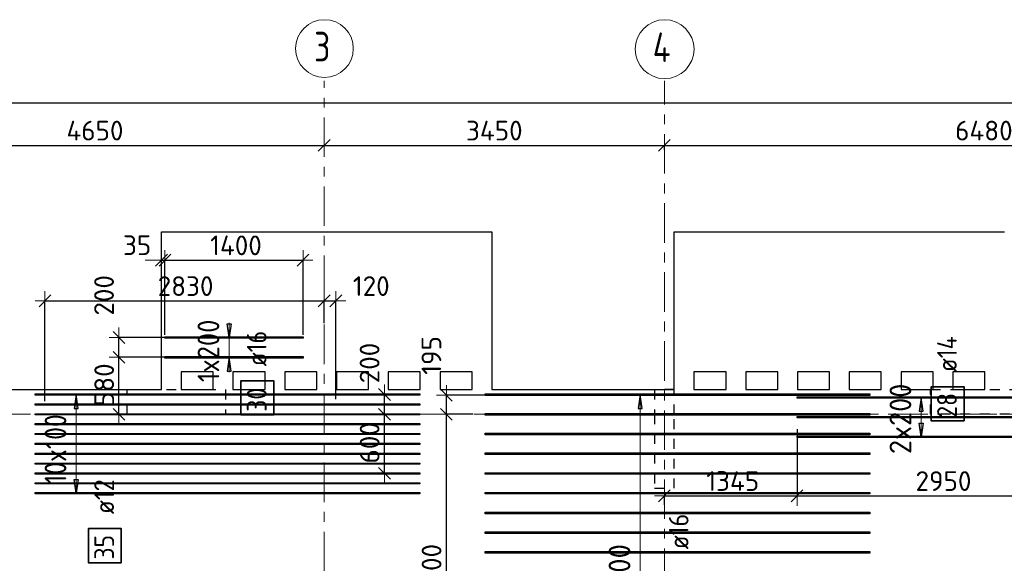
# Model space of a CAD drawing. Header units: metres. Extents: x -38 to 107, y -15 to 21.
# Tile 15 of 167: x 6.06 to 16.05, y 14.89 to 20.4. Entities that reach past the tile are written whole.
import ezdxf

# ---------------------------------------------------------------- set-up
doc = ezdxf.new("R2010")
doc.units = ezdxf.units.M
doc.header["$PDMODE"] = 65
for name, pattern in [('______11', [0.5, 0.4, -0.05, 0, -0.05]), ('______2', [0.0405, 0.03, -0.0105]), ('______5', [1.1, 0.8, -0.1, 0.1, -0.1])]:
    doc.linetypes.add(name, pattern=pattern)
for name, color, linetype, lineweight in [('XR$2$Осевая линия (1)', 7, '______5', 13), ('XR$2$Размерная линия (1)', 7, 'Continuous', 13), ('XR$4$Перекрытие (1)', 7, 'Continuous', 35), ('XR$4$Размерная линия (1)', 7, 'Continuous', 13)]:
    doc.layers.add(name, color=color, linetype=linetype, lineweight=lineweight)
doc.layers.add('XR$4$Арм.стержн.Доп. Арм верхн.зоны Х', color=7, linetype='Continuous', lineweight=35, true_color=0x8c8cff)
doc.layers.add('XR$6$Стена_ бетон несущ.', color=7, linetype='Continuous', lineweight=70, true_color=0xb4b496)
doc.styles.add('ISOCPEUR', font='txt')
doc.dimstyles.new('DIMSTYLE_3', dxfattribs={"dimtxt": 0.2, "dimasz": 0.2, "dimexe": 0, "dimexo": 0, "dimgap": 0.1, "dimtad": 2, "dimdec": 0, "dimlfac": 1000, "dimrnd": 5, "dimzin": 12, "dimdsep": 46, "dimtxsty": 'ISOCPEUR', "dimblk1": 'ALL_ML_STRICH', "dimblk2": 'ALL_ML_STRICH', "dimsah": 1, "dimcen": 0, "dimclrd": 7, "dimclre": 256, "dimclrt": 7, "dimadec": 0, "dimazin": 0, "dimtfac": 1, "dimtdec": 0, "dimtix": 1, "dimtmove": 2, "dimatfit": 3, "dimfxl": 0, "dimtzin": 0, "dimlwd": 0, "dimlwe": -3, "dimarcsym": 0})
doc.dimstyles.new('DIMSTYLE_33', dxfattribs={"dimtxt": 0.2, "dimasz": 0.2, "dimexe": 0, "dimexo": 0, "dimgap": 0.1, "dimtad": 2, "dimdec": 0, "dimlfac": 1000, "dimrnd": 5, "dimzin": 12, "dimdsep": 46, "dimtxsty": 'ISOCPEUR', "dimblk1": 'ALL_ML_STRICH', "dimblk2": 'ALL_ML_STRICH', "dimsah": 1, "dimcen": 0, "dimclrd": 7, "dimclre": 256, "dimclrt": 7, "dimadec": 0, "dimazin": 0, "dimtfac": 1, "dimtdec": 0, "dimtix": 1, "dimtmove": 2, "dimatfit": 3, "dimfxl": 0, "dimtvp": 1.2, "dimtzin": 0, "dimlwd": 0, "dimlwe": -3, "dimarcsym": 0})

# ---------------------------------------------------------------- blocks, each defined once
blk = doc.blocks.new('ALL_ML_STRICH')
at = {"color": 0, "linetype": 'ByBlock', "lineweight": -2}
for p, q in [((0, -0.5), (0, 0.5)), ((-1, 0), (0.5, 0)), ((-0.3, -0.3), (0.3, 0.3))]:
    blk.add_line(p, q, dxfattribs=at)
blk = doc.blocks.new('*D11')
at = {"layer": 'DEFPOINTS', "color": 7, "linetype": 'Continuous', "lineweight": 13, "transparency": 33554687}
for p in [(0.5, 19.5574), (0.5, 19.3768), (61.6, 17.1197)]:
    blk.add_point(p, dxfattribs=at)
at = {"layer": 'XR$2$Размерная линия (1)', "color": 9, "linetype": 'Continuous', "lineweight": -2, "true_color": 0xc7c7c7, "transparency": 33554687}
for p, q in [((0.5, 19.3568), (0.5, 19.5574)), ((61.6, 17.1397), (61.6, 19.5574))]:
    blk.add_line(p, q, dxfattribs=at)
at = {"layer": 'XR$2$Размерная линия (1)', "color": 7, "linetype": 'Continuous', "lineweight": -2, "transparency": 33554687}
blk.add_line((0.5, 19.5574), (61.6, 19.5574), dxfattribs=at)
at = {"layer": 'XR$2$Размерная линия (1)', "color": 7, "linetype": 'Continuous', "lineweight": 13, "transparency": 33554687, "xscale": 0.2, "yscale": 0.2, "zscale": 0.2, "rotation": 180}
blk.add_blockref('ALL_ML_STRICH', (0.5, 19.5574), dxfattribs=at)
at = {"layer": 'XR$2$Размерная линия (1)', "color": 7, "linetype": 'Continuous', "lineweight": 13, "transparency": 33554687, "xscale": 0.2, "yscale": 0.2, "zscale": 0.2}
blk.add_blockref('ALL_ML_STRICH', (61.6, 19.5574), dxfattribs=at)
at = {"layer": 'XR$2$Размерная линия (1)', "color": 7, "linetype": 'Continuous', "lineweight": 13, "transparency": 33554687, "insert": (31.1, 19.7074), "char_height": 0.2, "width": 1, "attachment_point": 5, "style": 'ISOCPEUR'}
blk.add_mtext('\\A1;{61100}', dxfattribs=at)
blk = doc.blocks.new('*D27')
at = {"layer": 'DEFPOINTS', "color": 7, "linetype": 'Continuous', "lineweight": 13, "transparency": 33554687}
for p in [(4.5, 19.1912), (4.5, 19.1261), (9.15, 19.1262)]:
    blk.add_point(p, dxfattribs=at)
at = {"layer": 'XR$2$Размерная линия (1)', "color": 9, "linetype": 'Continuous', "lineweight": -2, "true_color": 0xc7c7c7, "transparency": 33554687}
for p, q in [((4.5, 19.1712), (4.5, 19.1261)), ((9.15, 19.1261), (9.15, 19.1261))]:
    blk.add_line(p, q, dxfattribs=at)
at = {"layer": 'XR$2$Размерная линия (1)', "color": 7, "linetype": 'Continuous', "lineweight": -2, "transparency": 33554687}
blk.add_line((4.5, 19.1261), (9.15, 19.1261), dxfattribs=at)
at = {"layer": 'XR$2$Размерная линия (1)', "color": 7, "linetype": 'Continuous', "lineweight": 13, "transparency": 33554687, "xscale": 0.2, "yscale": 0.2, "zscale": 0.2, "rotation": 180}
blk.add_blockref('ALL_ML_STRICH', (4.5, 19.1261), dxfattribs=at)
at = {"layer": 'XR$2$Размерная линия (1)', "color": 7, "linetype": 'Continuous', "lineweight": 13, "transparency": 33554687, "xscale": 0.2, "yscale": 0.2, "zscale": 0.2}
blk.add_blockref('ALL_ML_STRICH', (9.15, 19.1261), dxfattribs=at)
at = {"layer": 'XR$2$Размерная линия (1)', "color": 7, "linetype": 'Continuous', "lineweight": 13, "transparency": 33554687, "insert": (6.825, 19.2761), "char_height": 0.2, "width": 0.8, "attachment_point": 5, "style": 'ISOCPEUR'}
blk.add_mtext('\\A1;{4650}', dxfattribs=at)
blk = doc.blocks.new('*D28')
at = {"layer": 'DEFPOINTS', "color": 7, "linetype": 'Continuous', "lineweight": 13, "transparency": 33554687}
for p in [(9.15, 19.1262), (9.15, 19.1261), (12.6, 19.0612)]:
    blk.add_point(p, dxfattribs=at)
at = {"layer": 'XR$2$Размерная линия (1)', "color": 9, "linetype": 'Continuous', "lineweight": -2, "true_color": 0xc7c7c7, "transparency": 33554687}
for p, q in [((9.15, 19.1261), (9.15, 19.1261)), ((12.6, 19.0812), (12.6, 19.1261))]:
    blk.add_line(p, q, dxfattribs=at)
at = {"layer": 'XR$2$Размерная линия (1)', "color": 7, "linetype": 'Continuous', "lineweight": -2, "transparency": 33554687}
blk.add_line((9.15, 19.1261), (12.6, 19.1261), dxfattribs=at)
at = {"layer": 'XR$2$Размерная линия (1)', "color": 7, "linetype": 'Continuous', "lineweight": 13, "transparency": 33554687, "xscale": 0.2, "yscale": 0.2, "zscale": 0.2, "rotation": 180}
blk.add_blockref('ALL_ML_STRICH', (9.15, 19.1261), dxfattribs=at)
at = {"layer": 'XR$2$Размерная линия (1)', "color": 7, "linetype": 'Continuous', "lineweight": 13, "transparency": 33554687, "xscale": 0.2, "yscale": 0.2, "zscale": 0.2}
blk.add_blockref('ALL_ML_STRICH', (12.6, 19.1261), dxfattribs=at)
at = {"layer": 'XR$2$Размерная линия (1)', "color": 7, "linetype": 'Continuous', "lineweight": 13, "transparency": 33554687, "insert": (10.875, 19.2761), "char_height": 0.2, "width": 0.8, "attachment_point": 5, "style": 'ISOCPEUR'}
blk.add_mtext('\\A1;{3450}', dxfattribs=at)
blk = doc.blocks.new('*D29')
at = {"layer": 'DEFPOINTS', "color": 7, "linetype": 'Continuous', "lineweight": 13, "transparency": 33554687}
for p in [(19.08, 19.4874), (12.6, 19.1261), (12.6, 19.0612)]:
    blk.add_point(p, dxfattribs=at)
at = {"layer": 'XR$2$Размерная линия (1)', "color": 9, "linetype": 'Continuous', "lineweight": -2, "true_color": 0xc7c7c7, "transparency": 33554687}
for p, q in [((19.08, 19.4674), (19.08, 19.1261)), ((12.6, 19.0812), (12.6, 19.1261))]:
    blk.add_line(p, q, dxfattribs=at)
at = {"layer": 'XR$2$Размерная линия (1)', "color": 7, "linetype": 'Continuous', "lineweight": -2, "transparency": 33554687}
blk.add_line((12.6, 19.1261), (19.08, 19.1261), dxfattribs=at)
at = {"layer": 'XR$2$Размерная линия (1)', "color": 7, "linetype": 'Continuous', "lineweight": 13, "transparency": 33554687, "xscale": 0.2, "yscale": 0.2, "zscale": 0.2, "rotation": 180}
blk.add_blockref('ALL_ML_STRICH', (12.6, 19.1261), dxfattribs=at)
at = {"layer": 'XR$2$Размерная линия (1)', "color": 7, "linetype": 'Continuous', "lineweight": 13, "transparency": 33554687, "xscale": 0.2, "yscale": 0.2, "zscale": 0.2}
blk.add_blockref('ALL_ML_STRICH', (19.08, 19.1261), dxfattribs=at)
at = {"layer": 'XR$2$Размерная линия (1)', "color": 7, "linetype": 'Continuous', "lineweight": 13, "transparency": 33554687, "insert": (15.84, 19.2761), "char_height": 0.2, "width": 0.8, "attachment_point": 5, "style": 'ISOCPEUR'}
blk.add_mtext('\\A1;{6480}', dxfattribs=at)
blk = doc.blocks.new('*D253')
at = {"layer": 'DEFPOINTS', "color": 7, "linetype": 'Continuous', "lineweight": 13, "transparency": 33554687}
for p in [(9.5679, 16.4), (9.2201, 15.8014), (9.7606, 15.8014)]:
    blk.add_point(p, dxfattribs=at)
at = {"layer": 'XR$4$Размерная линия (1)', "color": 9, "linetype": 'Continuous', "lineweight": -2, "true_color": 0xc7c7c7, "transparency": 33554687}
for p, q in [((9.5879, 16.4), (9.7606, 16.4)), ((9.2401, 15.8014), (9.7606, 15.8014))]:
    blk.add_line(p, q, dxfattribs=at)
at = {"layer": 'XR$4$Размерная линия (1)', "color": 7, "linetype": 'Continuous', "lineweight": -2, "transparency": 33554687}
blk.add_line((9.7606, 15.8014), (9.7606, 16.4), dxfattribs=at)
at = {"layer": 'XR$4$Размерная линия (1)', "color": 7, "linetype": 'Continuous', "lineweight": 13, "transparency": 33554687, "xscale": 0.2, "yscale": 0.2, "zscale": 0.2}
for p, rotation in [((9.7606, 16.4), 90), ((9.7606, 15.8014), 270)]:
    blk.add_blockref('ALL_ML_STRICH', p, dxfattribs=dict(at, rotation=rotation))
at = {"layer": 'XR$4$Размерная линия (1)', "color": 7, "linetype": 'Continuous', "lineweight": 13, "transparency": 33554687, "insert": (9.6106, 16.1107), "char_height": 0.2, "width": 0.6, "attachment_point": 5, "rotation": 90, "style": 'ISOCPEUR'}
blk.add_mtext('\\A1;{600}', dxfattribs=at)
blk = doc.blocks.new('*D254')
at = {"layer": 'DEFPOINTS', "color": 7, "linetype": 'Continuous', "lineweight": 13, "transparency": 33554687}
for p in [(9.1786, 16.6014), (9.5679, 16.4), (9.7606, 16.4)]:
    blk.add_point(p, dxfattribs=at)
at = {"layer": 'XR$4$Размерная линия (1)', "color": 9, "linetype": 'Continuous', "lineweight": -2, "true_color": 0xc7c7c7, "transparency": 33554687}
for p, q in [((9.1986, 16.6014), (9.7606, 16.6014)), ((9.5879, 16.4), (9.7606, 16.4))]:
    blk.add_line(p, q, dxfattribs=at)
at = {"layer": 'XR$4$Размерная линия (1)', "color": 7, "linetype": 'Continuous', "lineweight": -2, "transparency": 33554687}
blk.add_line((9.7606, 16.4), (9.7606, 16.6014), dxfattribs=at)
at = {"layer": 'XR$4$Размерная линия (1)', "color": 7, "linetype": 'Continuous', "lineweight": 13, "transparency": 33554687, "xscale": 0.2, "yscale": 0.2, "zscale": 0.2}
for p, rotation in [((9.7606, 16.6014), 90), ((9.7606, 16.4), 270)]:
    blk.add_blockref('ALL_ML_STRICH', p, dxfattribs=dict(at, rotation=rotation))
at = {"layer": 'XR$4$Размерная линия (1)', "color": 7, "linetype": 'Continuous', "lineweight": 13, "transparency": 33554687, "insert": (9.6102, 16.9198), "char_height": 0.2, "width": 0.6, "attachment_point": 5, "rotation": 90, "style": 'ISOCPEUR'}
blk.add_mtext('\\A1;{200}', dxfattribs=at)
blk = doc.blocks.new('*D541')
at = {"layer": 'DEFPOINTS', "color": 7, "linetype": 'Continuous', "lineweight": 13, "transparency": 33554687}
for p in [(10.6791, 16.4), (10.3887, 13.2002), (10.8058, 13.2002)]:
    blk.add_point(p, dxfattribs=at)
at = {"layer": 'XR$4$Размерная линия (1)', "color": 9, "linetype": 'Continuous', "lineweight": -2, "true_color": 0xc7c7c7, "transparency": 33554687}
for p, q in [((10.6591, 16.4), (10.3887, 16.4)), ((10.7858, 13.2002), (10.3887, 13.2002))]:
    blk.add_line(p, q, dxfattribs=at)
at = {"layer": 'XR$4$Размерная линия (1)', "color": 7, "linetype": 'Continuous', "lineweight": -2, "transparency": 33554687}
blk.add_line((10.3887, 13.2002), (10.3887, 16.4), dxfattribs=at)
at = {"layer": 'XR$4$Размерная линия (1)', "color": 7, "linetype": 'Continuous', "lineweight": 13, "transparency": 33554687, "xscale": 0.2, "yscale": 0.2, "zscale": 0.2}
for p, rotation in [((10.3887, 16.4), 90), ((10.3887, 13.2002), 270)]:
    blk.add_blockref('ALL_ML_STRICH', p, dxfattribs=dict(at, rotation=rotation))
at = {"layer": 'XR$4$Размерная линия (1)', "color": 7, "linetype": 'Continuous', "lineweight": 13, "transparency": 33554687, "insert": (10.2387, 14.8101), "char_height": 0.2, "width": 0.8, "attachment_point": 5, "rotation": 90, "style": 'ISOCPEUR'}
blk.add_mtext('\\A1;{3200}', dxfattribs=at)
blk = doc.blocks.new('*D542')
at = {"layer": 'DEFPOINTS', "color": 7, "linetype": 'Continuous', "lineweight": 13, "transparency": 33554687}
for p in [(10.9614, 16.5944), (10.3887, 16.4), (10.6791, 16.4)]:
    blk.add_point(p, dxfattribs=at)
at = {"layer": 'XR$4$Размерная линия (1)', "color": 9, "linetype": 'Continuous', "lineweight": -2, "true_color": 0xc7c7c7, "transparency": 33554687}
for p, q in [((10.9414, 16.5944), (10.3887, 16.5944)), ((10.6591, 16.4), (10.3887, 16.4))]:
    blk.add_line(p, q, dxfattribs=at)
at = {"layer": 'XR$4$Размерная линия (1)', "color": 7, "linetype": 'Continuous', "lineweight": -2, "transparency": 33554687}
blk.add_line((10.3887, 16.4), (10.3887, 16.5944), dxfattribs=at)
at = {"layer": 'XR$4$Размерная линия (1)', "color": 7, "linetype": 'Continuous', "lineweight": 13, "transparency": 33554687, "xscale": 0.2, "yscale": 0.2, "zscale": 0.2}
for p, rotation in [((10.3887, 16.5944), 90), ((10.3887, 16.4), 270)]:
    blk.add_blockref('ALL_ML_STRICH', p, dxfattribs=dict(at, rotation=rotation))
at = {"layer": 'XR$4$Размерная линия (1)', "color": 7, "linetype": 'Continuous', "lineweight": 13, "transparency": 33554687, "insert": (10.2371, 16.9964), "char_height": 0.2, "width": 0.6, "attachment_point": 5, "rotation": 90, "style": 'ISOCPEUR'}
blk.add_mtext('\\A1;{195}', dxfattribs=at)
blk = doc.blocks.new('*D543')
at = {"layer": 'DEFPOINTS', "color": 7, "linetype": 'Continuous', "lineweight": 13, "transparency": 33554687}
for p in [(7.5783, 16.9784), (6.8938, 16.4002), (7.0686, 16.4002)]:
    blk.add_point(p, dxfattribs=at)
at = {"layer": 'XR$4$Размерная линия (1)', "color": 9, "linetype": 'Continuous', "lineweight": -2, "true_color": 0xc7c7c7, "transparency": 33554687}
for p, q in [((7.5583, 16.9784), (7.0686, 16.9784)), ((6.9138, 16.4002), (7.0686, 16.4002))]:
    blk.add_line(p, q, dxfattribs=at)
at = {"layer": 'XR$4$Размерная линия (1)', "color": 7, "linetype": 'Continuous', "lineweight": -2, "transparency": 33554687}
blk.add_line((7.0686, 16.4002), (7.0686, 16.9784), dxfattribs=at)
at = {"layer": 'XR$4$Размерная линия (1)', "color": 7, "linetype": 'Continuous', "lineweight": 13, "transparency": 33554687, "xscale": 0.2, "yscale": 0.2, "zscale": 0.2}
for p, rotation in [((7.0686, 16.9784), 90), ((7.0686, 16.4002), 270)]:
    blk.add_blockref('ALL_ML_STRICH', p, dxfattribs=dict(at, rotation=rotation))
at = {"layer": 'XR$4$Размерная линия (1)', "color": 7, "linetype": 'Continuous', "lineweight": 13, "transparency": 33554687, "insert": (6.9186, 16.6993), "char_height": 0.2, "width": 0.6, "attachment_point": 5, "rotation": 90, "style": 'ISOCPEUR'}
blk.add_mtext('\\A1;{580}', dxfattribs=at)
blk = doc.blocks.new('*D544')
at = {"layer": 'DEFPOINTS', "color": 7, "linetype": 'Continuous', "lineweight": 13, "transparency": 33554687}
for p in [(7.5929, 17.1784), (7.0686, 16.9784), (7.5783, 16.9784)]:
    blk.add_point(p, dxfattribs=at)
at = {"layer": 'XR$4$Размерная линия (1)', "color": 9, "linetype": 'Continuous', "lineweight": -2, "true_color": 0xc7c7c7, "transparency": 33554687}
for p, q in [((7.5729, 17.1784), (7.0686, 17.1784)), ((7.5583, 16.9784), (7.0686, 16.9784))]:
    blk.add_line(p, q, dxfattribs=at)
at = {"layer": 'XR$4$Размерная линия (1)', "color": 7, "linetype": 'Continuous', "lineweight": -2, "transparency": 33554687}
blk.add_line((7.0686, 16.9784), (7.0686, 17.1784), dxfattribs=at)
at = {"layer": 'XR$4$Размерная линия (1)', "color": 7, "linetype": 'Continuous', "lineweight": 13, "transparency": 33554687, "xscale": 0.2, "yscale": 0.2, "zscale": 0.2}
for p, rotation in [((7.0686, 17.1784), 90), ((7.0686, 16.9784), 270)]:
    blk.add_blockref('ALL_ML_STRICH', p, dxfattribs=dict(at, rotation=rotation))
at = {"layer": 'XR$4$Размерная линия (1)', "color": 7, "linetype": 'Continuous', "lineweight": 13, "transparency": 33554687, "insert": (6.917, 17.6061), "char_height": 0.2, "width": 0.6, "attachment_point": 5, "rotation": 90, "style": 'ISOCPEUR'}
blk.add_mtext('\\A1;{200}', dxfattribs=at)
blk = doc.blocks.new('*D545')
at = {"layer": 'DEFPOINTS', "color": 7, "linetype": 'Continuous', "lineweight": 13, "transparency": 33554687}
for p in [(7.4996, 17.9627), (7.4996, 17.8808), (7.5348, 17.1864)]:
    blk.add_point(p, dxfattribs=at)
at = {"layer": 'XR$4$Размерная линия (1)', "color": 9, "linetype": 'Continuous', "lineweight": -2, "true_color": 0xc7c7c7, "transparency": 33554687}
for p, q in [((7.4996, 17.9008), (7.4996, 17.9627)), ((7.5348, 17.2064), (7.5348, 17.9627))]:
    blk.add_line(p, q, dxfattribs=at)
at = {"layer": 'XR$4$Размерная линия (1)', "color": 7, "linetype": 'Continuous', "lineweight": -2, "transparency": 33554687}
blk.add_line((7.4996, 17.9627), (7.5348, 17.9627), dxfattribs=at)
at = {"layer": 'XR$4$Размерная линия (1)', "color": 7, "linetype": 'Continuous', "lineweight": 13, "transparency": 33554687, "xscale": 0.2, "yscale": 0.2, "zscale": 0.2}
blk.add_blockref('ALL_ML_STRICH', (7.5348, 17.9627), dxfattribs=at)
at = {"layer": 'XR$4$Размерная линия (1)', "color": 7, "linetype": 'Continuous', "lineweight": 13, "transparency": 33554687, "xscale": 0.2, "yscale": 0.2, "zscale": 0.2, "rotation": 180}
blk.add_blockref('ALL_ML_STRICH', (7.4996, 17.9627), dxfattribs=at)
at = {"layer": 'XR$4$Размерная линия (1)', "color": 7, "linetype": 'Continuous', "lineweight": 13, "transparency": 33554687, "insert": (7.2526, 18.1145), "char_height": 0.2, "width": 0.4, "attachment_point": 5, "style": 'ISOCPEUR'}
blk.add_mtext('\\A1;{35}', dxfattribs=at)
blk = doc.blocks.new('*D546')
at = {"layer": 'DEFPOINTS', "color": 7, "linetype": 'Continuous', "lineweight": 13, "transparency": 33554687}
for p in [(7.5348, 17.9627), (7.5348, 17.1864), (8.9348, 17.1864)]:
    blk.add_point(p, dxfattribs=at)
at = {"layer": 'XR$4$Размерная линия (1)', "color": 9, "linetype": 'Continuous', "lineweight": -2, "true_color": 0xc7c7c7, "transparency": 33554687}
for p, q in [((7.5348, 17.2064), (7.5348, 17.9627)), ((8.9348, 17.2064), (8.9348, 17.9627))]:
    blk.add_line(p, q, dxfattribs=at)
at = {"layer": 'XR$4$Размерная линия (1)', "color": 7, "linetype": 'Continuous', "lineweight": -2, "transparency": 33554687}
blk.add_line((7.5348, 17.9627), (8.9348, 17.9627), dxfattribs=at)
at = {"layer": 'XR$4$Размерная линия (1)', "color": 7, "linetype": 'Continuous', "lineweight": 13, "transparency": 33554687, "xscale": 0.2, "yscale": 0.2, "zscale": 0.2, "rotation": 180}
blk.add_blockref('ALL_ML_STRICH', (7.5348, 17.9627), dxfattribs=at)
at = {"layer": 'XR$4$Размерная линия (1)', "color": 7, "linetype": 'Continuous', "lineweight": 13, "transparency": 33554687, "xscale": 0.2, "yscale": 0.2, "zscale": 0.2}
blk.add_blockref('ALL_ML_STRICH', (8.9348, 17.9627), dxfattribs=at)
at = {"layer": 'XR$4$Размерная линия (1)', "color": 7, "linetype": 'Continuous', "lineweight": 13, "transparency": 33554687, "insert": (8.2548, 18.1127), "char_height": 0.2, "width": 0.8, "attachment_point": 5, "style": 'ISOCPEUR'}
blk.add_mtext('\\A1;{1400}', dxfattribs=at)
blk = doc.blocks.new('*D553')
at = {"layer": 'DEFPOINTS', "color": 7, "linetype": 'Continuous', "lineweight": 13, "transparency": 33554687}
for p in [(6.318, 17.5497), (9.15, 17.3045), (6.318, 16.5124)]:
    blk.add_point(p, dxfattribs=at)
at = {"layer": 'XR$4$Размерная линия (1)', "color": 9, "linetype": 'Continuous', "lineweight": -2, "true_color": 0xc7c7c7, "transparency": 33554687}
for p, q in [((6.318, 16.5324), (6.318, 17.5497)), ((9.15, 17.3245), (9.15, 17.5497))]:
    blk.add_line(p, q, dxfattribs=at)
at = {"layer": 'XR$4$Размерная линия (1)', "color": 7, "linetype": 'Continuous', "lineweight": -2, "transparency": 33554687}
blk.add_line((6.318, 17.5497), (9.15, 17.5497), dxfattribs=at)
at = {"layer": 'XR$4$Размерная линия (1)', "color": 7, "linetype": 'Continuous', "lineweight": 13, "transparency": 33554687, "xscale": 0.2, "yscale": 0.2, "zscale": 0.2, "rotation": 180}
blk.add_blockref('ALL_ML_STRICH', (6.318, 17.5497), dxfattribs=at)
at = {"layer": 'XR$4$Размерная линия (1)', "color": 7, "linetype": 'Continuous', "lineweight": 13, "transparency": 33554687, "xscale": 0.2, "yscale": 0.2, "zscale": 0.2}
blk.add_blockref('ALL_ML_STRICH', (9.15, 17.5497), dxfattribs=at)
at = {"layer": 'XR$4$Размерная линия (1)', "color": 7, "linetype": 'Continuous', "lineweight": 13, "transparency": 33554687, "insert": (7.744, 17.6997), "char_height": 0.2, "width": 0.8, "attachment_point": 5, "style": 'ISOCPEUR'}
blk.add_mtext('\\A1;{2830}', dxfattribs=at)
blk = doc.blocks.new('*D554')
at = {"layer": 'DEFPOINTS', "color": 7, "linetype": 'Continuous', "lineweight": 13, "transparency": 33554687}
for p in [(9.15, 17.5497), (9.15, 17.3045), (9.268, 16.5331)]:
    blk.add_point(p, dxfattribs=at)
at = {"layer": 'XR$4$Размерная линия (1)', "color": 9, "linetype": 'Continuous', "lineweight": -2, "true_color": 0xc7c7c7, "transparency": 33554687}
for p, q in [((9.15, 17.3245), (9.15, 17.5497)), ((9.268, 16.5531), (9.268, 17.5497))]:
    blk.add_line(p, q, dxfattribs=at)
at = {"layer": 'XR$4$Размерная линия (1)', "color": 7, "linetype": 'Continuous', "lineweight": -2, "transparency": 33554687}
blk.add_line((9.15, 17.5497), (9.268, 17.5497), dxfattribs=at)
at = {"layer": 'XR$4$Размерная линия (1)', "color": 7, "linetype": 'Continuous', "lineweight": 13, "transparency": 33554687, "xscale": 0.2, "yscale": 0.2, "zscale": 0.2, "rotation": 180}
blk.add_blockref('ALL_ML_STRICH', (9.15, 17.5497), dxfattribs=at)
at = {"layer": 'XR$4$Размерная линия (1)', "color": 7, "linetype": 'Continuous', "lineweight": 13, "transparency": 33554687, "xscale": 0.2, "yscale": 0.2, "zscale": 0.2}
blk.add_blockref('ALL_ML_STRICH', (9.268, 17.5497), dxfattribs=at)
at = {"layer": 'XR$4$Размерная линия (1)', "color": 7, "linetype": 'Continuous', "lineweight": 13, "transparency": 33554687, "insert": (9.6269, 17.7), "char_height": 0.2, "width": 0.6, "attachment_point": 5, "style": 'ISOCPEUR'}
blk.add_mtext('\\A1;{120}', dxfattribs=at)
blk = doc.blocks.new('*D555')
at = {"layer": 'DEFPOINTS', "color": 7, "linetype": 'Continuous', "lineweight": 13, "transparency": 33554687}
for p in [(13.9452, 16.2685), (12.6, 15.5732), (12.6, 15.5006)]:
    blk.add_point(p, dxfattribs=at)
at = {"layer": 'XR$4$Размерная линия (1)', "color": 9, "linetype": 'Continuous', "lineweight": -2, "true_color": 0xc7c7c7, "transparency": 33554687}
for p, q in [((13.9452, 16.2485), (13.9452, 15.5732)), ((12.6, 15.4806), (12.6, 15.5732))]:
    blk.add_line(p, q, dxfattribs=at)
at = {"layer": 'XR$4$Размерная линия (1)', "color": 7, "linetype": 'Continuous', "lineweight": -2, "transparency": 33554687}
blk.add_line((12.6, 15.5732), (13.9452, 15.5732), dxfattribs=at)
at = {"layer": 'XR$4$Размерная линия (1)', "color": 7, "linetype": 'Continuous', "lineweight": 13, "transparency": 33554687, "xscale": 0.2, "yscale": 0.2, "zscale": 0.2, "rotation": 180}
blk.add_blockref('ALL_ML_STRICH', (12.6, 15.5732), dxfattribs=at)
at = {"layer": 'XR$4$Размерная линия (1)', "color": 7, "linetype": 'Continuous', "lineweight": 13, "transparency": 33554687, "xscale": 0.2, "yscale": 0.2, "zscale": 0.2}
blk.add_blockref('ALL_ML_STRICH', (13.9452, 15.5732), dxfattribs=at)
at = {"layer": 'XR$4$Размерная линия (1)', "color": 7, "linetype": 'Continuous', "lineweight": 13, "transparency": 33554687, "insert": (13.2926, 15.7232), "char_height": 0.2, "width": 0.8, "attachment_point": 5, "style": 'ISOCPEUR'}
blk.add_mtext('\\A1;{1345}', dxfattribs=at)
blk = doc.blocks.new('*D556')
at = {"layer": 'DEFPOINTS', "color": 7, "linetype": 'Continuous', "lineweight": 13, "transparency": 33554687}
for p in [(13.9452, 16.2685), (16.8952, 16.2135), (13.9452, 15.5732)]:
    blk.add_point(p, dxfattribs=at)
at = {"layer": 'XR$4$Размерная линия (1)', "color": 9, "linetype": 'Continuous', "lineweight": -2, "true_color": 0xc7c7c7, "transparency": 33554687}
for p, q in [((13.9452, 16.2485), (13.9452, 15.5732)), ((16.8952, 16.1935), (16.8952, 15.5732))]:
    blk.add_line(p, q, dxfattribs=at)
at = {"layer": 'XR$4$Размерная линия (1)', "color": 7, "linetype": 'Continuous', "lineweight": -2, "transparency": 33554687}
blk.add_line((13.9452, 15.5732), (16.8952, 15.5732), dxfattribs=at)
at = {"layer": 'XR$4$Размерная линия (1)', "color": 7, "linetype": 'Continuous', "lineweight": 13, "transparency": 33554687, "xscale": 0.2, "yscale": 0.2, "zscale": 0.2, "rotation": 180}
blk.add_blockref('ALL_ML_STRICH', (13.9452, 15.5732), dxfattribs=at)
at = {"layer": 'XR$4$Размерная линия (1)', "color": 7, "linetype": 'Continuous', "lineweight": 13, "transparency": 33554687, "xscale": 0.2, "yscale": 0.2, "zscale": 0.2}
blk.add_blockref('ALL_ML_STRICH', (16.8952, 15.5732), dxfattribs=at)
at = {"layer": 'XR$4$Размерная линия (1)', "color": 7, "linetype": 'Continuous', "lineweight": 13, "transparency": 33554687, "insert": (15.4302, 15.7232), "char_height": 0.2, "width": 0.8, "attachment_point": 5, "style": 'ISOCPEUR'}
blk.add_mtext('\\A1;{2950}', dxfattribs=at)

msp = doc.modelspace()

# ---------------------------------------------------------------- linework, layer by layer
at = {"layer": 'XR$2$Осевая линия (1)', "color": 253, "linetype": '______11', "lineweight": 13, "true_color": 0xa0a0a0, "transparency": 33554687}
for p, q in [((9.15, -3.39), (9.15, 19.78)), ((12.6, 8.34), (12.6, 19.78)), ((-2.63, 16.4), (62.6, 16.4))]:
    msp.add_line(p, q, dxfattribs=at)
at = {"layer": 'XR$2$Осевая линия (1)', "color": 7, "linetype": 'Continuous', "lineweight": 13, "transparency": 33554687}
for centre, radius in [((9.1524, 20.1081), 0.2924), ((12.6013, 20.1017), 0.2988)]:
    msp.add_circle(centre, radius, dxfattribs=at)
at = {"layer": 'XR$4$Арм.стержн.Доп. Арм верхн.зоны Х', "color": 7, "linetype": 'Continuous', "lineweight": 25, "transparency": 33554687}
for p, q in [((8.1858, 17.1784), (8.1658, 17.3184)), ((8.1658, 17.3184), (8.2058, 17.3184)), ((8.2058, 17.3184), (8.1858, 17.1784)), ((8.1858, 16.9784), (8.1658, 16.8384)), ((8.2058, 16.8384), (8.1858, 16.9784)), ((8.1658, 16.8384), (8.2058, 16.8384)), ((6.6349, 16.6002), (6.6149, 16.4602)), ((6.6549, 16.4602), (6.6349, 16.6002)), ((12.3545, 16.6002), (12.3345, 16.4602)), ((12.3745, 16.4602), (12.3545, 16.6002)), ((15.2035, 16.5709), (15.1835, 16.4309)), ((15.2235, 16.4309), (15.2035, 16.5709)), ((6.6149, 16.4602), (6.6549, 16.4602)), ((12.3345, 16.4602), (12.3745, 16.4602)), ((15.1835, 16.4309), (15.2235, 16.4309)), ((15.2035, 16.1709), (15.1835, 16.3109)), ((15.1835, 16.3109), (15.2235, 16.3109)), ((15.2235, 16.3109), (15.2035, 16.1709)), ((6.6349, 15.6002), (6.6149, 15.7402)), ((6.6149, 15.7402), (6.6549, 15.7402)), ((6.6549, 15.7402), (6.6349, 15.6002))]:
    msp.add_line(p, q, dxfattribs=at)
at = {"layer": 'XR$4$Арм.стержн.Доп. Арм верхн.зоны Х', "color": 7, "linetype": 'Continuous', "lineweight": 13, "transparency": 33554687}
for p, q in [((8.1858, 17.1784), (8.1858, 17.3284)), ((8.1858, 16.9784), (8.1858, 17.1784)), ((8.1858, 16.9784), (8.1858, 16.8284)), ((6.6349, 16.6002), (6.6349, 16.6002)), ((6.6349, 15.6002), (6.6349, 16.6002)), ((12.3545, 16.6002), (12.3545, 16.6002)), ((12.3545, 12.0002), (12.3545, 16.6002)), ((15.2035, 16.5709), (15.2035, 16.5709)), ((15.2035, 16.1709), (15.2035, 16.5709)), ((15.2035, 16.1709), (15.2035, 16.1709)), ((6.6349, 15.6002), (6.6349, 15.6002))]:
    msp.add_line(p, q, dxfattribs=at)
at = {"layer": 'XR$4$Арм.стержн.Доп. Арм верхн.зоны Х', "color": 253, "linetype": 'Continuous', "lineweight": -3, "true_color": 0xa0a0a0, "transparency": 33554687}
for p, q in [((8.1858, 17.1784), (8.0858, 17.1784)), ((8.1858, 17.1784), (8.2858, 17.1784)), ((8.1858, 16.9784), (8.0858, 16.9784)), ((8.1858, 16.9784), (8.2858, 16.9784)), ((6.6349, 16.6002), (6.5349, 16.6002)), ((6.6349, 16.6002), (6.7349, 16.6002)), ((12.3545, 16.6002), (12.2545, 16.6002)), ((12.3545, 16.6002), (12.4545, 16.6002)), ((15.2035, 16.5709), (15.1035, 16.5709)), ((15.2035, 16.5709), (15.3035, 16.5709)), ((15.2035, 16.1709), (15.1035, 16.1709)), ((15.2035, 16.1709), (15.3035, 16.1709)), ((6.6349, 15.6002), (6.5349, 15.6002)), ((6.6349, 15.6002), (6.7349, 15.6002))]:
    msp.add_line(p, q, dxfattribs=at)
at = {"layer": 'XR$4$Арм.стержн.Доп. Арм верхн.зоны Х', "color": 7, "linetype": 'Continuous', "lineweight": 25, "transparency": 33554687}
for points in [[(7.5348, 17.1864), (8.9348, 17.1864), (8.9348, 17.1704), (7.5348, 17.1704), (7.5348, 17.1864)], [(7.5348, 16.9864), (8.9348, 16.9864), (8.9348, 16.9704), (7.5348, 16.9704), (7.5348, 16.9864)], [(10.7838, 16.6082), (14.6838, 16.6082), (14.6838, 16.5922), (10.7838, 16.5922), (10.7838, 16.6082)], [(16.8952, 16.5639), (13.9452, 16.5639), (13.9452, 16.5779), (16.8952, 16.5779), (16.8952, 16.5639)], [(10.7838, 16.4082), (14.6838, 16.4082), (14.6838, 16.3922), (10.7838, 16.3922), (10.7838, 16.4082)], [(16.8952, 16.3639), (13.9452, 16.3639), (13.9452, 16.3779), (16.8952, 16.3779), (16.8952, 16.3639)], [(10.7838, 16.2082), (14.6838, 16.2082), (14.6838, 16.1922), (10.7838, 16.1922), (10.7838, 16.2082)], [(16.8952, 16.1639), (13.9452, 16.1639), (13.9452, 16.1779), (16.8952, 16.1779), (16.8952, 16.1639)], [(10.7838, 16.0082), (14.6838, 16.0082), (14.6838, 15.9922), (10.7838, 15.9922), (10.7838, 16.0082)], [(10.7838, 15.8082), (14.6838, 15.8082), (14.6838, 15.7922), (10.7838, 15.7922), (10.7838, 15.8082)], [(10.7838, 15.6082), (14.6838, 15.6082), (14.6838, 15.5922), (10.7838, 15.5922), (10.7838, 15.6082)], [(10.7838, 15.4082), (14.6838, 15.4082), (14.6838, 15.3922), (10.7838, 15.3922), (10.7838, 15.4082)], [(10.7838, 15.2082), (14.6838, 15.2082), (14.6838, 15.1922), (10.7838, 15.1922), (10.7838, 15.2082)], [(10.7838, 15.0082), (14.6838, 15.0082), (14.6838, 14.9922), (10.7838, 14.9922), (10.7838, 15.0082)]]:
    msp.add_lwpolyline(points, dxfattribs=at)
at = {"layer": 'XR$4$Арм.стержн.Доп. Арм верхн.зоны Х', "color": 7, "linetype": 'Continuous', "lineweight": 35, "transparency": 33554687}
for points in [[(8.6388, 16.3931), (8.6388, 16.7398), (8.3055, 16.7398), (8.3055, 16.3931), (8.6388, 16.3931)], [(15.639, 16.333), (15.639, 16.6796), (15.3056, 16.6796), (15.3056, 16.333), (15.639, 16.333)], [(7.0917, 14.8944), (7.0917, 15.241), (6.7584, 15.241), (6.7584, 14.8944), (7.0917, 14.8944)]]:
    msp.add_lwpolyline(points, dxfattribs=at)
at = {"layer": 'XR$4$Арм.стержн.Доп. Арм верхн.зоны Х', "color": 34, "linetype": 'Continuous', "lineweight": 25, "transparency": 33554687}
for points in [[(10.118, 16.5942), (6.218, 16.5942), (6.218, 16.6062), (10.118, 16.6062), (10.118, 16.5942)], [(10.118, 16.4942), (6.218, 16.4942), (6.218, 16.5062), (10.118, 16.5062), (10.118, 16.4942)], [(10.118, 16.3942), (6.218, 16.3942), (6.218, 16.4062), (10.118, 16.4062), (10.118, 16.3942)], [(10.118, 16.2942), (6.218, 16.2942), (6.218, 16.3062), (10.118, 16.3062), (10.118, 16.2942)], [(10.118, 16.1942), (6.218, 16.1942), (6.218, 16.2062), (10.118, 16.2062), (10.118, 16.1942)], [(10.118, 16.0942), (6.218, 16.0942), (6.218, 16.1062), (10.118, 16.1062), (10.118, 16.0942)], [(10.118, 15.9942), (6.218, 15.9942), (6.218, 16.0062), (10.118, 16.0062), (10.118, 15.9942)], [(10.118, 15.8942), (6.218, 15.8942), (6.218, 15.9062), (10.118, 15.9062), (10.118, 15.8942)], [(10.118, 15.7942), (6.218, 15.7942), (6.218, 15.8062), (10.118, 15.8062), (10.118, 15.7942)], [(10.118, 15.6942), (6.218, 15.6942), (6.218, 15.7062), (10.118, 15.7062), (10.118, 15.6942)], [(10.118, 15.5942), (6.218, 15.5942), (6.218, 15.6062), (10.118, 15.6062), (10.118, 15.5942)]]:
    msp.add_lwpolyline(points, dxfattribs=at)
at = {"layer": 'XR$4$Перекрытие (1)', "color": 7, "linetype": 'Continuous', "lineweight": 25, "transparency": 33554687}
for p, q in [((7.4996, 16.8302), (7.4996, 18.2502)), ((7.4996, 18.2502), (10.8496, 18.2502)), ((10.8496, 18.2502), (10.8496, 16.8302)), ((12.6998, 16.8302), (12.6998, 18.2502)), ((12.6998, 18.2502), (16.0498, 18.2502)), ((7.4996, 16.6502), (7.4996, 16.8302)), ((8.0246, 16.8302), (7.6996, 16.8302)), ((7.6996, 16.8302), (7.6996, 16.6502)), ((8.0246, 16.6502), (8.0246, 16.8302)), ((8.5496, 16.8302), (8.2246, 16.8302)), ((8.2246, 16.8302), (8.2246, 16.6502)), ((8.5496, 16.6502), (8.5496, 16.8302)), ((9.0746, 16.8302), (8.7496, 16.8302)), ((8.7496, 16.8302), (8.7496, 16.6502)), ((9.0746, 16.6502), (9.0746, 16.8302)), ((9.2746, 16.8302), (9.2746, 16.6502)), ((9.5996, 16.8302), (9.2746, 16.8302)), ((9.5996, 16.6502), (9.5996, 16.8302)), ((10.1246, 16.8302), (9.7996, 16.8302)), ((9.7996, 16.8302), (9.7996, 16.6502)), ((10.1246, 16.6502), (10.1246, 16.8302)), ((10.6496, 16.8302), (10.3246, 16.8302)), ((10.3246, 16.8302), (10.3246, 16.6502)), ((10.6496, 16.6502), (10.6496, 16.8302)), ((10.8496, 16.8302), (10.8496, 16.6502)), ((12.6998, 16.6502), (12.6998, 16.8302)), ((13.2248, 16.8302), (12.8998, 16.8302)), ((12.8998, 16.8302), (12.8998, 16.6502)), ((13.2248, 16.6502), (13.2248, 16.8302)), ((13.7498, 16.8302), (13.4248, 16.8302)), ((13.4248, 16.8302), (13.4248, 16.6502)), ((13.7498, 16.6502), (13.7498, 16.8302)), ((14.2748, 16.8302), (13.9498, 16.8302)), ((13.9498, 16.8302), (13.9498, 16.6502)), ((14.2748, 16.6502), (14.2748, 16.8302)), ((14.4748, 16.8302), (14.4748, 16.6502)), ((14.7998, 16.8302), (14.4748, 16.8302)), ((14.7998, 16.6502), (14.7998, 16.8302)), ((14.9998, 16.8302), (14.9998, 16.6502)), ((15.3248, 16.8302), (14.9998, 16.8302)), ((15.3248, 16.6502), (15.3248, 16.8302)), ((15.5248, 16.8302), (15.5248, 16.6502)), ((15.8498, 16.8302), (15.5248, 16.8302)), ((15.8498, 16.6502), (15.8498, 16.8302)), ((0.25, 16.6502), (7.4996, 16.6502)), ((7.6996, 16.6502), (8.0246, 16.6502)), ((8.2246, 16.6502), (8.5496, 16.6502)), ((8.7496, 16.6502), (9.0746, 16.6502)), ((9.2746, 16.6502), (9.5996, 16.6502)), ((9.7996, 16.6502), (10.1246, 16.6502)), ((10.3246, 16.6502), (10.6496, 16.6502)), ((10.8496, 16.6502), (12.6998, 16.6502)), ((12.8998, 16.6502), (13.2248, 16.6502)), ((13.4248, 16.6502), (13.7498, 16.6502)), ((13.9498, 16.6502), (14.2748, 16.6502)), ((14.4748, 16.6502), (14.7998, 16.6502)), ((14.9998, 16.6502), (15.3248, 16.6502)), ((15.5248, 16.6502), (15.8498, 16.6502))]:
    msp.add_line(p, q, dxfattribs=at)
at = {"layer": 'XR$6$Стена_ бетон несущ.', "color": 253, "linetype": '______2', "lineweight": -3, "true_color": 0xa0a0a0, "transparency": 33554687}
for p, q in [((12.5, 16.65), (12.5, 16.4)), ((12.7, 16.65), (12.5, 16.65)), ((12.7, 16.4), (12.7, 16.65)), ((12.5, 16.4), (12.5, 15.65)), ((12.7, 15.65), (12.7, 16.4)), ((12.5, 15.65), (12.5, 15.65)), ((12.5, 15.65), (12.7, 15.65))]:
    msp.add_line(p, q, dxfattribs=at)
for points in [[(7.1499, 16.65), (8.1499, 16.65), (8.1499, 16.4), (7.1499, 16.4), (7.1499, 16.65)], [(15.3, 16.65), (16.3, 16.65), (16.3, 16.4), (15.3, 16.4), (15.3, 16.65)]]:
    msp.add_lwpolyline(points, close=True, dxfattribs=at)

# ---------------------------------------------------------------- texts
at = {"layer": 'XR$2$Осевая линия (1)', "color": 7, "linetype": 'Continuous', "lineweight": 13, "transparency": 33554687, "char_height": 0.3, "attachment_point": 7, "style": 'ISOCPEUR'}
for s, insert, width in [('\\W0.78;3', (9.0474, 19.9776), 0.326407), ('\\W0.80;4', (12.4813, 19.9712), 0.359833)]:
    msp.add_mtext(s, dxfattribs=dict(at, insert=insert, width=width))
at = {"layer": 'XR$4$Арм.стержн.Доп. Арм верхн.зоны Х', "color": 7, "linetype": 'Continuous', "lineweight": 13, "transparency": 33554687, "char_height": 0.22, "attachment_point": 7, "rotation": 90, "style": 'ISOCPEUR'}
for s, insert, width in [('\\W0.89;1x200', (8.0858, 16.7264), 0.823552), ('\\W0.95;2x200', (15.1035, 15.9969), 0.873359), ('\\W0.86;10x100', (6.5349, 15.6932), 0.930455), ('\\W0.97;23x200=4600', (12.2545, 13.4532), 1.821862)]:
    msp.add_mtext(s, dxfattribs=dict(at, insert=insert, width=width))
at = {"layer": 'XR$4$Арм.стержн.Доп. Арм верхн.зоны Х', "color": 7, "linetype": 'Continuous', "lineweight": 25, "transparency": 33554687, "char_height": 0.2, "attachment_point": 7, "rotation": 90, "style": 'ISOCPEUR'}
for s, insert, width in [('\\W0.89; ø16 ', (8.5655, 16.7731), 0.749105), ('\\W0.89; ø14 ', (15.5656, 16.713), 0.769432), ('\\W0.87;30', (8.5655, 16.4264), 0.367208), ('\\W0.87;28', (15.5656, 16.3663), 0.367208), ('\\W0.89; ø12 ', (7.0184, 15.2744), 0.749105), ('\\W0.89; ø16 ', (12.8445, 14.918), 0.749105), ('\\W0.87;35', (7.0184, 14.9277), 0.367208)]:
    msp.add_mtext(s, dxfattribs=dict(at, insert=insert, width=width))

# ---------------------------------------------------------------- dimensions: what is measured, and where the dimension line sits
at = {"layer": 'XR$2$Размерная линия (1)', "color": 7, "linetype": 'Continuous', "lineweight": 13, "transparency": 33554687}
for base, p1, p2, picture, middle in [((61.6, 19.5574), (0.5, 19.3568), (61.6, 17.1397), '*D11', (31.1, 19.7074)), ((19.08, 19.1261), (12.6, 19.0812), (19.08, 19.4674), '*D29', (15.84, 19.2761)), ((9.15, 19.1261), (4.5, 19.1712), (9.15, 19.1261), '*D27', (6.825, 19.2761)), ((12.6, 19.1261), (9.15, 19.1261), (12.6, 19.0812), '*D28', (10.875, 19.2761))]:
    dim = msp.add_linear_dim(base=base, p1=p1, p2=p2, dimstyle='DIMSTYLE_3', override={"dimpost": '<>', "dimclrd": 7, "dimclre": 9, "dimclrt": 7, "dimlwd": 0, "dimlwe": 65533}, dxfattribs=at)
    dim.commit()
    dim.dimension.update_dxf_attribs({"geometry": picture, "text_midpoint": middle, "dimtype": 160})
at = {"layer": 'XR$4$Размерная линия (1)', "color": 7, "linetype": 'Continuous', "lineweight": 13, "transparency": 33554687}
for base, p1, p2, dimstyle, picture, middle in [((7.5348, 17.9627), (7.4996, 17.9008), (7.5348, 17.2064), 'DIMSTYLE_33', '*D545', (7.2526, 18.1145)), ((8.9348, 17.9627), (7.5348, 17.2064), (8.9348, 17.2064), 'DIMSTYLE_3', '*D546', (8.2548, 18.1127)), ((9.15, 17.5497), (6.318, 16.5324), (9.15, 17.3245), 'DIMSTYLE_3', '*D553', (7.744, 17.6997)), ((9.268, 17.5497), (9.15, 17.3245), (9.268, 16.5531), 'DIMSTYLE_33', '*D554', (9.6269, 17.7)), ((13.9452, 15.5732), (12.6, 15.4806), (13.9452, 16.2485), 'DIMSTYLE_3', '*D555', (13.2926, 15.7232)), ((16.8952, 15.5732), (13.9452, 16.2485), (16.8952, 16.1935), 'DIMSTYLE_3', '*D556', (15.4302, 15.7232))]:
    dim = msp.add_linear_dim(base=base, p1=p1, p2=p2, dimstyle=dimstyle, override={"dimpost": '<>', "dimclrd": 7, "dimclre": 9, "dimclrt": 7, "dimlwd": 0, "dimlwe": 65533}, dxfattribs=at)
    dim.commit()
    dim.dimension.update_dxf_attribs({"geometry": picture, "text_midpoint": middle, "dimtype": 160})
for base, p1, p2, dimstyle, picture, middle in [((7.0686, 17.1784), (7.5583, 16.9784), (7.5729, 17.1784), 'DIMSTYLE_33', '*D544', (6.917, 17.6061)), ((10.3887, 16.5944), (10.6591, 16.4), (10.9414, 16.5944), 'DIMSTYLE_33', '*D542', (10.2371, 16.9964)), ((9.7606, 16.6014), (9.5879, 16.4), (9.1986, 16.6014), 'DIMSTYLE_33', '*D254', (9.6102, 16.9198)), ((7.0686, 16.9784), (6.9138, 16.4002), (7.5583, 16.9784), 'DIMSTYLE_3', '*D543', (6.9186, 16.6993)), ((9.7606, 16.4), (9.2401, 15.8014), (9.5879, 16.4), 'DIMSTYLE_3', '*D253', (9.6106, 16.1107)), ((10.3887, 16.4), (10.7858, 13.2002), (10.6591, 16.4), 'DIMSTYLE_3', '*D541', (10.2387, 14.8101))]:
    dim = msp.add_linear_dim(base=base, p1=p1, p2=p2, angle=90, dimstyle=dimstyle, override={"dimpost": '<>', "dimclrd": 7, "dimclre": 9, "dimclrt": 7, "dimlwd": 0, "dimlwe": 65533}, dxfattribs=at)
    dim.commit()
    dim.dimension.update_dxf_attribs({"geometry": picture, "text_midpoint": middle, "dimtype": 160})

doc.saveas('drawing.dxf')
